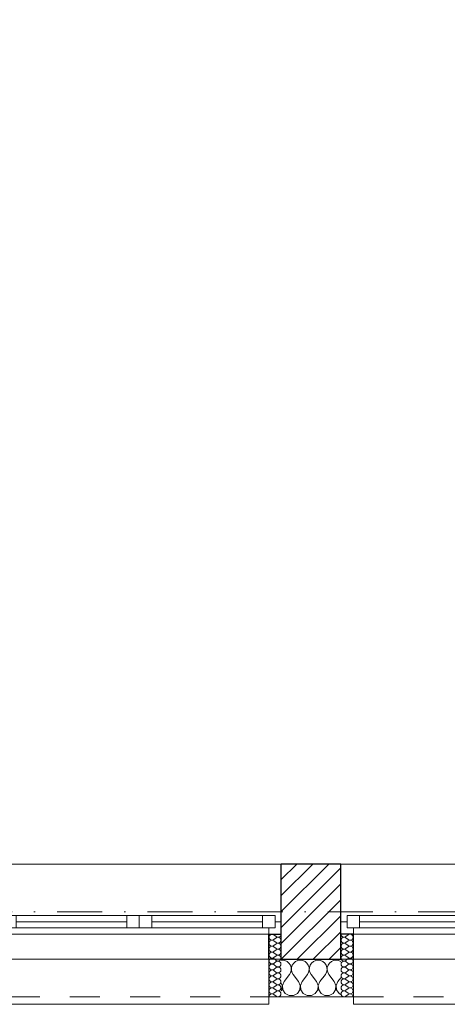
# Model space of a CAD drawing. Header units: millimetres. Extents: x 172139 to 266886, y 89525 to 138225.
# Tile 36 of 72: x 201166 to 202872, y 106825 to 110758. Entities that reach past the tile are written whole.
import ezdxf

# ---------------------------------------------------------------- set-up
doc = ezdxf.new("R2010")
doc.units = ezdxf.units.MM
doc.header["$MEASUREMENT"] = 0
doc.linetypes.add('Kropki i Kreski', pattern=[360, 180, -90, 0, -90])
doc.linetypes.add('Przerywana', pattern=[240, 120, -120])
for name, color, linetype in [('Konstrukcja - Siatki mod', 7, 'Continuous'), ('KR_INW', 7, 'Continuous'), ('NAPIS_SODON', 7, 'Continuous'), ('Okna ArchiCADa', 7, 'Continuous')]:
    doc.layers.add(name, color=color, linetype=linetype)
doc.layers.add('Konstrukcja - Siatki mod_Nr_pióra__48', color=7, linetype='Continuous', lineweight=15, true_color=0xa80f02)
doc.layers.add('KR_INW_Nr_pióra__102', color=7, linetype='Continuous', lineweight=5, true_color=0xcccccc)
for name, color, linetype, lineweight in [('KR_INW_Nr_pióra__101', 252, 'Continuous', 5), ('KR_INW_Nr_pióra__27', 7, 'Continuous', 25), ('KR_INW_Nr_pióra__47', 7, 'Continuous', 15), ('NAPIS_SODON_Nr_pióra__1', 7, 'Continuous', 13), ('Okna ArchiCADa_Nr_pióra__1', 7, 'Continuous', 13), ('Okna ArchiCADa_Nr_pióra__27', 7, 'Continuous', 25)]:
    doc.layers.add(name, color=color, linetype=linetype, lineweight=lineweight)

# ---------------------------------------------------------------- blocks, each defined once
blk = doc.blocks.new('Strop_1', base_point=(179225, 121523.3))
at = {"layer": 'NAPIS_SODON_Nr_pióra__1', "linetype": 'Continuous', "flags": 128}
blk.add_lwpolyline([(179225, 121523.3), (179225.9, 107003.8), (250898.3, 107008.3), (250897.4, 121527.8)], close=True, dxfattribs=at)
blk = doc.blocks.new('*X157')
at = {"layer": 'KR_INW_Nr_pióra__102', "linetype": 'Continuous'}
for p, q in [((202214.3, 107001.6), (202209.8, 107000.9)), ((202224, 107000.2), (202214.3, 107001.6)), ((202233.1, 106996.2), (202224, 107000.2)), ((202240.6, 106989.9), (202233.1, 106996.2)), ((202246.2, 106981.8), (202240.6, 106989.9)), ((202249.4, 106972.5), (202246.2, 106981.8)), ((202249.9, 106962.6), (202249.4, 106972.5)), ((202250.6, 106972.5), (202250.1, 106962.6)), ((202253.8, 106981.8), (202250.6, 106972.5)), ((202259.4, 106989.9), (202253.8, 106981.8)), ((202266.9, 106996.2), (202259.4, 106989.9)), ((202276, 107000.2), (202266.9, 106996.2)), ((202285.7, 107001.6), (202276, 107000.2)), ((202295.5, 107000.2), (202285.7, 107001.6)), ((202304.5, 106996.2), (202295.5, 107000.2)), ((202312.1, 106989.9), (202304.5, 106996.2)), ((202317.7, 106981.8), (202312.1, 106989.9)), ((202320.8, 106972.5), (202317.7, 106981.8)), ((202321.3, 106962.6), (202320.8, 106972.5)), ((202322.1, 106972.5), (202321.6, 106962.6)), ((202325.2, 106981.8), (202322.1, 106972.5)), ((202330.8, 106989.9), (202325.2, 106981.8)), ((202338.4, 106996.2), (202330.8, 106989.9)), ((202347.4, 107000.2), (202338.4, 106996.2)), ((202357.1, 107001.6), (202347.4, 107000.2)), ((202366.9, 107000.2), (202357.1, 107001.6)), ((202375.9, 106996.2), (202366.9, 107000.2)), ((202383.5, 106989.9), (202375.9, 106996.2)), ((202389.1, 106981.8), (202383.5, 106989.9)), ((202392.2, 106972.5), (202389.1, 106981.8)), ((202392.7, 106962.6), (202392.2, 106972.5)), ((202393.5, 106972.5), (202393, 106962.6)), ((202396.6, 106981.8), (202393.5, 106972.5)), ((202402.2, 106989.9), (202396.6, 106981.8)), ((202409.8, 106996.2), (202402.2, 106989.9)), ((202418.8, 107000.2), (202409.8, 106996.2)), ((202428.6, 107001.6), (202418.8, 107000.2)), ((202438.3, 107000.2), (202428.6, 107001.6)), ((202447.3, 106996.2), (202438.3, 107000.2)), ((202447.4, 106996.2), (202447.3, 106996.2)), ((202221.4, 106915.9), (202242.9, 106944.4)), ((202242.9, 106944.4), (202247.6, 106953.1)), ((202247.6, 106953.1), (202249.9, 106962.6)), ((202250.1, 106962.6), (202252.4, 106953.1)), ((202252.4, 106953.1), (202257.1, 106944.4)), ((202278.6, 106915.9), (202257.1, 106944.4)), ((202292.9, 106915.9), (202314.3, 106944.4)), ((202314.3, 106944.4), (202319.1, 106953.1)), ((202319.1, 106953.1), (202321.3, 106962.6)), ((202321.6, 106962.6), (202323.8, 106953.1)), ((202323.8, 106953.1), (202328.6, 106944.4)), ((202350, 106915.9), (202328.6, 106944.4)), ((202364.3, 106915.9), (202385.7, 106944.4)), ((202385.7, 106944.4), (202390.5, 106953.1)), ((202390.5, 106953.1), (202392.7, 106962.6)), ((202393, 106962.6), (202395.2, 106953.1)), ((202395.2, 106953.1), (202400, 106944.4)), ((202421.4, 106915.9), (202400, 106944.4)), ((202213.9, 106899.8), (202209.8, 106909.5)), ((202212.2, 106882.5), (202213.9, 106899.8)), ((202221.4, 106915.9), (202214.7, 106899.8)), ((202214.7, 106899.8), (202216.3, 106882.5)), ((202285.3, 106899.8), (202278.6, 106915.9)), ((202283.7, 106882.5), (202285.3, 106899.8)), ((202292.9, 106915.9), (202286.1, 106899.8)), ((202286.1, 106899.8), (202287.8, 106882.5)), ((202356.7, 106899.8), (202350, 106915.9)), ((202355.1, 106882.5), (202356.7, 106899.8)), ((202364.3, 106915.9), (202357.6, 106899.8)), ((202357.6, 106899.8), (202359.2, 106882.5)), ((202428.2, 106899.8), (202421.4, 106915.9)), ((202426.5, 106882.5), (202428.2, 106899.8)), ((202435.7, 106915.9), (202429, 106899.8)), ((202429, 106899.8), (202430.6, 106882.5)), ((202435.7, 106915.9), (202447.4, 106931.4)), ((202209.8, 106878.9), (202212.2, 106882.5)), ((202216.3, 106882.5), (202226, 106868)), ((202226, 106868), (202241.3, 106859.8)), ((202241.3, 106859.8), (202258.7, 106859.8)), ((202258.7, 106859.8), (202274, 106868)), ((202274, 106868), (202283.7, 106882.5)), ((202287.8, 106882.5), (202297.4, 106868)), ((202297.4, 106868), (202312.7, 106859.8)), ((202312.7, 106859.8), (202330.1, 106859.8)), ((202330.1, 106859.8), (202345.5, 106868)), ((202345.5, 106868), (202355.1, 106882.5)), ((202359.2, 106882.5), (202368.8, 106868)), ((202368.8, 106868), (202384.2, 106859.8)), ((202384.2, 106859.8), (202401.6, 106859.8)), ((202401.6, 106859.8), (202416.9, 106868)), ((202416.9, 106868), (202426.5, 106882.5)), ((202430.6, 106882.5), (202440.3, 106868)), ((202440.3, 106868), (202447.4, 106864.2))]:
    blk.add_line(p, q, dxfattribs=at)
blk = doc.blocks.new('*X190')
at = {"layer": 'KR_INW_Nr_pióra__102', "linetype": 'Continuous'}
for p, q in [((202189.6, 107095.6), (202180.1, 107102.8)), ((202189.6, 107090.9), (202180.1, 107083.7)), ((202189.6, 107071.8), (202180.1, 107079)), ((202189.6, 107067), (202180.1, 107059.9)), ((202189.6, 107048), (202180.1, 107055.1)), ((202189.6, 107043.2), (202180.1, 107036.1)), ((202189.6, 107024.2), (202180.1, 107031.3)), ((202189.6, 107019.4), (202180.1, 107012.3)), ((202189.6, 107000.4), (202180.1, 107007.5)), ((202189.6, 106995.6), (202180.1, 106988.5)), ((202189.6, 106976.6), (202180.1, 106983.7)), ((202189.6, 106971.8), (202180.1, 106964.7)), ((202189.6, 106952.8), (202180.1, 106959.9)), ((202189.6, 106948), (202180.1, 106940.9)), ((202189.6, 106929), (202180.1, 106936.1)), ((202189.6, 106924.2), (202180.1, 106917)), ((202189.6, 106905.1), (202180.1, 106912.3)), ((202189.6, 106900.4), (202180.1, 106893.2)), ((202189.6, 106881.3), (202180.1, 106888.5)), ((202189.6, 106876.6), (202180.1, 106869.4)), ((202189.6, 106857.5), (202180.1, 106864.7))]:
    blk.add_line(p, q, dxfattribs=at)
for centre, start, end in [((202172.9, 107093.2), 53.1301, 180), ((202172.9, 107093.2), 180, 306.8699), ((202196.7, 107105.1), 233.1301, 0), ((202196.7, 107081.3), 233.1301, 126.8699), ((202172.9, 107069.4), 53.1301, 180), ((202172.9, 107069.4), 180, 306.8699), ((202172.9, 107045.6), 53.1301, 180), ((202196.7, 107057.5), 233.1301, 126.8699), ((202172.9, 107045.6), 180, 306.8699), ((202172.9, 107021.8), 53.1301, 180), ((202172.9, 107021.8), 180, 306.8699), ((202196.7, 107033.7), 233.1301, 126.8699), ((202196.7, 107009.9), 233.1301, 126.8699), ((202172.9, 106998), 53.1301, 180), ((202172.9, 106998), 180, 306.8699), ((202172.9, 106974.2), 53.1301, 180), ((202172.9, 106974.2), 180, 306.8699), ((202196.7, 106986.1), 233.1301, 126.8699), ((202196.7, 106962.3), 233.1301, 126.8699), ((202172.9, 106950.4), 53.1301, 180), ((202172.9, 106950.4), 180, 306.8699), ((202172.9, 106926.6), 53.1301, 180), ((202196.7, 106938.5), 233.1301, 126.8699), ((202172.9, 106926.6), 180, 306.8699), ((202172.9, 106902.8), 53.1301, 180), ((202172.9, 106902.8), 180, 306.8699), ((202196.7, 106914.7), 233.1301, 126.8699), ((202196.7, 106890.9), 233.1301, 126.8699), ((202172.9, 106879), 53.1301, 180), ((202172.9, 106879), 180, 306.8699), ((202172.9, 106855.1), 53.1301, 180), ((202196.7, 106867), 233.1301, 126.8699)]:
    blk.add_arc(centre, 11.9, start, end, dxfattribs=at)
blk = doc.blocks.new('*X191')
at = {"layer": 'KR_INW_Nr_pióra__102', "linetype": 'Continuous'}
for p, q in [((202467.6, 107095.6), (202477.2, 107102.8)), ((202467.6, 107090.9), (202477.2, 107083.7)), ((202467.6, 107071.8), (202477.2, 107079)), ((202467.6, 107067), (202477.2, 107059.9)), ((202467.6, 107048), (202477.2, 107055.1)), ((202467.6, 107043.2), (202477.2, 107036.1)), ((202467.6, 107024.2), (202477.2, 107031.3)), ((202467.6, 107019.4), (202477.2, 107012.3)), ((202467.6, 107000.4), (202477.2, 107007.5)), ((202467.6, 106995.6), (202477.2, 106988.5)), ((202467.6, 106976.6), (202477.2, 106983.7)), ((202467.6, 106971.8), (202477.2, 106964.7)), ((202467.6, 106952.8), (202477.2, 106959.9)), ((202467.6, 106948), (202477.2, 106940.9)), ((202467.6, 106929), (202477.2, 106936.1)), ((202467.6, 106924.2), (202477.2, 106917)), ((202467.6, 106905.1), (202477.2, 106912.3)), ((202467.6, 106900.4), (202477.2, 106893.2)), ((202467.6, 106881.3), (202477.2, 106888.5)), ((202467.6, 106876.6), (202477.2, 106869.4)), ((202467.6, 106857.5), (202477.2, 106864.7))]:
    blk.add_line(p, q, dxfattribs=at)
for centre, start, end in [((202460.5, 107105.1), 180, 306.8699), ((202460.5, 107081.3), 53.1301, 306.8699), ((202484.3, 107093.2), 0, 126.8699), ((202484.3, 107093.2), 233.1301, 0), ((202460.5, 107057.5), 53.1301, 306.8699), ((202484.3, 107069.4), 0, 126.8699), ((202484.3, 107069.4), 233.1301, 0), ((202484.3, 107045.6), 0, 126.8699), ((202460.5, 107033.7), 53.1301, 306.8699), ((202460.5, 107009.9), 53.1301, 306.8699), ((202484.3, 107045.6), 233.1301, 0), ((202484.3, 107021.8), 0, 126.8699), ((202484.3, 107021.8), 233.1301, 0), ((202460.5, 106986.1), 53.1301, 306.8699), ((202460.5, 106962.3), 53.1301, 306.8699), ((202484.3, 106998), 0, 126.8699), ((202484.3, 106998), 233.1301, 0), ((202484.3, 106974.2), 0, 126.8699), ((202484.3, 106974.2), 233.1301, 0), ((202460.5, 106938.5), 53.1301, 306.8699), ((202484.3, 106950.4), 0, 126.8699), ((202484.3, 106950.4), 233.1301, 0), ((202484.3, 106926.6), 0, 126.8699), ((202460.5, 106914.7), 53.1301, 306.8699), ((202460.5, 106890.9), 53.1301, 306.8699), ((202484.3, 106926.6), 233.1301, 0), ((202484.3, 106902.8), 0, 126.8699), ((202484.3, 106902.8), 233.1301, 0), ((202460.5, 106867), 53.1301, 306.8699), ((202484.3, 106879), 0, 126.8699), ((202484.3, 106879), 233.1301, 0), ((202484.3, 106855.1), 0, 126.8699)]:
    blk.add_arc(centre, 11.9, start, end, dxfattribs=at)
blk = doc.blocks.new('Okno dwuskrzydłowe 19_5')
at = {"layer": 'Okna ArchiCADa_Nr_pióra__1', "linetype": 'Continuous'}
for p, q in [((-566.8, 230), (566.8, 230)), ((-566.8, 0), (-541.8, 0)), ((-541.8, 25), (-491.8, 25)), ((-541.8, -25), (-541.8, 25)), ((-541.8, 0), (-541.8, -25)), ((-491.8, 25), (-50, 25)), ((-491.8, 25), (-491.8, -25)), ((-491.8, 25), (-50, 25)), ((-491.8, 0), (-50, 0)), ((-50, -25), (-50, 25)), ((-50, 25), (0, 25)), ((0, 25), (0, -25)), ((0, 25), (50, 25)), ((0, -25), (0, 25)), ((50, 25), (491.8, 25)), ((50, 25), (50, -25)), ((50, 25), (491.8, 25)), ((50, 0), (491.8, 0)), ((491.8, -25), (491.8, 25)), ((491.8, 25), (541.8, 25)), ((541.8, 25), (541.8, -25)), ((541.8, -25), (541.8, 0)), ((541.8, 0), (566.8, 0)), ((-541.8, -25), (-516.8, -25)), ((-491.8, -25), (-541.8, -25)), ((-516.8, -25), (-516.8, -50)), ((-50, -25), (-491.8, -25)), ((0, -25), (-50, -25)), ((50, -25), (0, -25)), ((491.8, -25), (50, -25)), ((541.8, -25), (491.8, -25)), ((516.8, -50), (516.8, -25)), ((516.8, -25), (541.8, -25)), ((-516.8, -50), (-566.8, -50)), ((0, -50), (-516.8, -50)), ((516.8, -50), (0, -50)), ((566.8, -50), (516.8, -50)), ((-516.8, -300), (-516.8, -330)), ((516.8, -330), (516.8, -300)), ((-516.8, -330), (516.8, -330))]:
    blk.add_line(p, q, dxfattribs=at)
at = {"layer": 'Okna ArchiCADa_Nr_pióra__1', "linetype": 'Przerywana'}
blk.add_line((-516.8, -300), (516.8, -300), dxfattribs=at)
at = {"layer": 'Okna ArchiCADa_Nr_pióra__27', "linetype": 'Continuous'}
for p, q in [((-566.8, -50), (-566.8, 0)), ((566.8, -50), (566.8, 0)), ((-516.8, -50), (-566.8, -50)), ((516.8, -50), (566.8, -50))]:
    blk.add_line(p, q, dxfattribs=at)
blk = doc.blocks.new('Ściana_3', base_point=(179075.1, 106855.1))
at = {"layer": 'KR_INW_Nr_pióra__101', "linetype": 'Continuous'}
h = blk.add_hatch(dxfattribs=at)
h.set_pattern_fill('Cegła_licówka', color=256, style=0, pattern_type=2)
h.set_pattern_definition([(45, (0, 0), (-31.819804, 31.819804), [])])
h.paths.add_polyline_path([(202209.8, 107155.1), (202209.8, 107105.1), (202209.8, 107005.1), (202447.4, 107005.1), (202447.4, 107105.1), (202447.4, 107155.1), (202447.4, 107385.1), (202209.8, 107385.1)])
at = {"layer": 'KR_INW_Nr_pióra__27', "linetype": 'Continuous'}
for p, q in [((202209.8, 107155.1), (202209.8, 107385.1)), ((202447.4, 107155.1), (202447.4, 107385.1)), ((202209.8, 107105.1), (202209.8, 107155.1)), ((202447.4, 107105.1), (202447.4, 107155.1)), ((202159.8, 107005.1), (202159.8, 107105.1)), ((202159.8, 107105.1), (202209.8, 107105.1)), ((202209.8, 107005.1), (202209.8, 107105.1)), ((202447.4, 107005.1), (202447.4, 107105.1)), ((202497.4, 107105.1), (202447.4, 107105.1)), ((202497.4, 107005.1), (202497.4, 107105.1)), ((202209.8, 107005.1), (202447.4, 107005.1))]:
    blk.add_line(p, q, dxfattribs=at)
at = {"layer": 'KR_INW_Nr_pióra__27', "linetype": 'Continuous', "flags": 128}
blk.add_lwpolyline([(202447.4, 107385.1), (202209.8, 107385.1)], dxfattribs=at)
at = {"layer": 'KR_INW_Nr_pióra__47', "linetype": 'Continuous'}
for p, q in [((202209.8, 107105.1), (202159.8, 107105.1)), ((202159.8, 107105.1), (202159.8, 106855.1)), ((202447.4, 107105.1), (202497.4, 107105.1)), ((202497.4, 107105.1), (202497.4, 106855.1)), ((202159.8, 106855.1), (202159.8, 107005.1)), ((202497.4, 106855.1), (202497.4, 107005.1)), ((202209.8, 106855.1), (202159.8, 106855.1)), ((202447.4, 106855.1), (202497.4, 106855.1))]:
    blk.add_line(p, q, dxfattribs=at)
at = {"layer": 'KR_INW_Nr_pióra__47', "linetype": 'Continuous', "flags": 128}
blk.add_lwpolyline([(202209.8, 106855.1), (202447.4, 106855.1)], dxfattribs=at)
at = {"layer": 'KR_INW'}
for name in ['*X190', '*X191', '*X157']:
    blk.add_blockref(name, (0, 0), dxfattribs=at)
at = {"layer": 'Okna ArchiCADa', "color": 21, "linetype": 'Continuous', "lineweight": 13, "true_color": 0xff9955, "zscale": 1000}
for p in [(201643.1, 107155.1), (203014.2, 107155.1)]:
    blk.add_blockref('Okno dwuskrzydłowe 19_5', p, dxfattribs=at)
blk = doc.blocks.new('Standardowy znacznik siatki_10')
at = {"layer": 'Konstrukcja - Siatki mod_Nr_pióra__48', "linetype": 'Kropki i Kreski'}
blk.add_line((1000, 0), (72912, 0), dxfattribs=at)

msp = doc.modelspace()

# ---------------------------------------------------------------- block references
at = {"layer": 'Konstrukcja - Siatki mod', "color": 8, "linetype": 'Continuous', "lineweight": 13, "zscale": 1000}
msp.add_blockref('Standardowy znacznik siatki_10', (177989.3, 107195.1), dxfattribs=at)
at = {"layer": 'KR_INW'}
msp.add_blockref('Ściana_3', (179075.1, 106855.1), dxfattribs=at)
at = {"layer": 'NAPIS_SODON', "linetype": 'Continuous'}
msp.add_blockref('Strop_1', (179225, 121523.3), dxfattribs=at)

doc.saveas('drawing.dxf')
